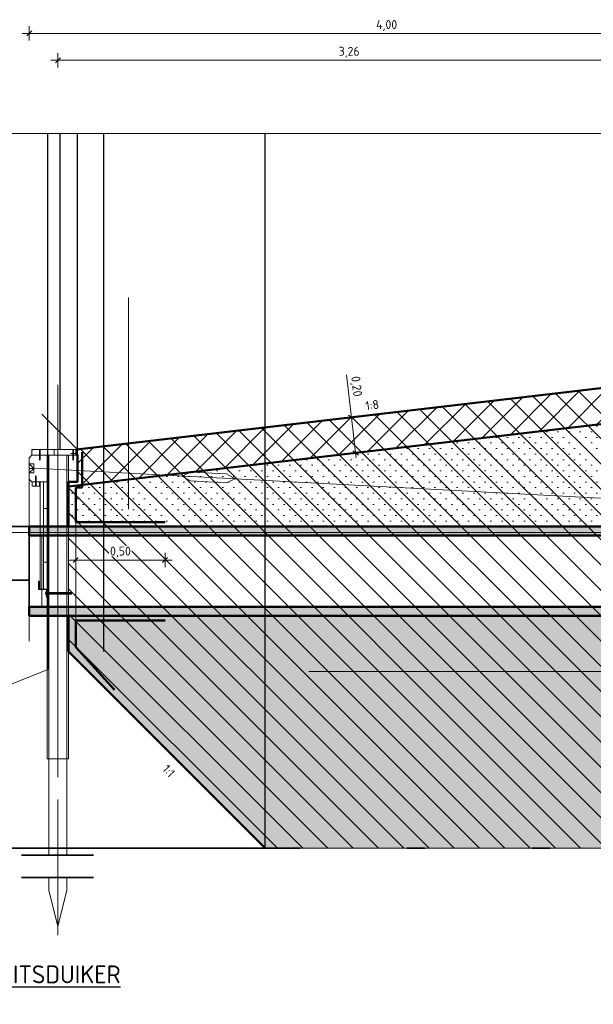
# Model space of a CAD drawing. Header units: metres. Extents: x 240213 to 242719, y 583416 to 583956.
# Tile 3 of 29: x 242692 to 242695.21, y 583451.29 to 583456.8. Entities that reach past the tile are written whole.
import ezdxf

# ---------------------------------------------------------------- set-up
doc = ezdxf.new("R2010")
doc.units = ezdxf.units.M
for name, pattern in [('ACAD_ISO05W100', [33, 24, -3, 0, -3, 0, -3]), ('AL-NAP_LIJN', [15.25, 12, -1.5, 0.25, -1.5]), ('DASHDOT', [9, 5, -2, 0, -2]), ('DASHED', [19.049999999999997, 12.7, -6.35]), ('XX-AFBREEK', [7, 4, -1, 1, -1]), ('XX-HART', [13, 4, -2, 1, -2, 4])]:
    doc.linetypes.add(name, pattern=pattern)
for name, color, linetype, lineweight, true_color in [('DWP-Zandhoogte', 30, 'ACAD_ISO05W100', 35, 0xff7f00), ('N-WE-BC-BETON_PREFAB-AD', 7, 'Continuous', 18, 0xc0c0c0), ('N-XX-XX-DETAIL2-GD', 9, 'Continuous', 18, 0x808080), ('V-WE-OG-TOPOGRAFIE-G', 9, 'DASHED', 18, 0x808080)]:
    doc.layers.add(name, color=color, linetype=linetype, lineweight=lineweight, true_color=true_color)
for name, color, linetype, lineweight in [('N-WE-GR-MAAIVELD-GD', 90, 'Continuous', 50), ('N-WE-GW-GROND_AANVULLEN-AD', 1, 'Continuous', 9), ('N-WE-GW-GROND_ONTGRAVEN-AD', 252, 'Continuous', 9), ('N-WE-GW-GROND_ZAND_CUNETZAND-AD', 50, 'Continuous', 9), ('N-WE-VH-VERHARDING_FUNDERING_ZAND-GD', 2, 'Continuous', 50), ('N-WE-WH-WATERLIJN-G', 150, 'Continuous', 35), ('N-XX-XX-DETAIL1-GD', 1, 'Continuous', 18), ('N-XX-XX-DETAIL3-GD', 2, 'Continuous', 35), ('N-XX-XX-DETAIL4-GD', 4, 'Continuous', 50), ('X-XX-AL-AANPIJLING-T25', 7, 'Continuous', 25), ('X-XX-AL-AFBREEKLIJN-G', 7, 'XX-AFBREEK', 18), ('X-XX-AL-HARTLIJN-G', 7, 'XX-HART', 9), ('X-XX-AL-HARTLIJN-GD', 7, 'XX-HART', 9), ('X-XX-AL-NAP-G', 7, 'AL-NAP_LIJN', 18), ('X-XX-AL-T25', 7, 'Continuous', 25), ('X-XX-AL-TITEL-SD', 4, 'Continuous', 25)]:
    doc.layers.add(name, color=color, linetype=linetype, lineweight=lineweight)
doc.layers.add('X-XX-AL-HOOGTELABEL_HULP-G', color=241, linetype='Continuous', lineweight=25, plot=False)
doc.layers.add('X-XX-AL-HULPLAAG-G', color=6, linetype='Continuous', lineweight=18, plot=False)
doc.styles.add('NLCS', font='isocpeur.ttf')
doc.styles.add('NLCS-ISO-ANNOTATIVE-T25', font='NLCS-ISO.ttf', dxfattribs={"height": 2.5})
doc.dimstyles.new('NLCS-ANNOTATIVE-T25-SCHRAP', dxfattribs={"dimtxt": 2.5, "dimasz": 1.4, "dimexe": 2, "dimexo": 2, "dimgap": 0.7, "dimtad": 1, "dimzin": 0, "dimtxsty": 'NLCS-ISO-ANNOTATIVE-T25', "dimblk": 'OBLIQUE', "dimcen": 0, "dimdle": 2, "dimclrd": 256, "dimclre": 256, "dimclrt": 256, "dimadec": 1, "dimazin": 0, "dimtfac": 1, "dimtofl": 0, "dimtmove": 1, "dimatfit": 0, "dimldrblk": 'OBLIQUE', "dimfxl": 2, "dimfxlon": 1, "dimtfill": 1, "dimtfillclr": 256, "dimtolj": 1, "dimtzin": 0, "dimlwd": 18, "dimlwe": 18, "dimarcsym": 0})
pattern_1 = [(0, (243600.4136615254, 583872.1520455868), (0.03125, 0.03125), [0, -0.0625])]

# ---------------------------------------------------------------- blocks, each defined once
blk = doc.blocks.new('_Oblique')
at = {"color": 0, "linetype": 'ByBlock', "lineweight": -2}
blk.add_line((-0.5, -0.5), (0.5, 0.5), dxfattribs=at)
blk = doc.blocks.new('*D167')
at = {"layer": 'Defpoints', "color": 0, "transparency": 16777216}
for p in [(242696.0494273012, 583456.7248647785), (242696.0494273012, 583454.815762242), (242692.0494273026, 583453.9657622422)]:
    blk.add_point(p, dxfattribs=at)
at = {"layer": 'X-XX-AL-AANPIJLING-T25', "lineweight": 18, "transparency": 16777216}
for p, q in [((242692.0494273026, 583456.6848647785), (242692.0494273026, 583456.7648647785)), ((242696.0494273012, 583456.6848647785), (242696.0494273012, 583456.7648647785)), ((242692.0094273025, 583456.7248647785), (242696.0894273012, 583456.7248647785))]:
    blk.add_line(p, q, dxfattribs=at)
at = {"layer": 'X-XX-AL-AANPIJLING-T25', "lineweight": 18, "transparency": 16777216, "xscale": 0.028, "yscale": 0.028, "zscale": 0.028, "rotation": 180}
blk.add_blockref('_Oblique', (242692.0494273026, 583456.7248647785), dxfattribs=at)
at = {"layer": 'X-XX-AL-AANPIJLING-T25', "lineweight": 18, "transparency": 16777216, "xscale": 0.028, "yscale": 0.028, "zscale": 0.028}
blk.add_blockref('_Oblique', (242696.0494273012, 583456.7248647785), dxfattribs=at)
at = {"layer": 'X-XX-AL-AANPIJLING-T25', "transparency": 16777216, "insert": (242694.0494273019, 583456.7688647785), "char_height": 0.05, "attachment_point": 5, "style": 'NLCS-ISO-ANNOTATIVE-T25', "bg_fill": 3, "box_fill_scale": 1.1, "bg_fill_color": 256, "bg_fill_true_color": 13158600, "bg_fill_transparency": 0}
blk.add_mtext('\\A1;4,00', dxfattribs=at)
blk = doc.blocks.new('*D168')
at = {"layer": 'Defpoints', "color": 0, "transparency": 16777216}
for p in [(242692.3095003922, 583453.9937191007), (242692.8094829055, 583453.9907622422), (242692.3095003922, 583453.7782789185)]:
    blk.add_point(p, dxfattribs=at)
at = {"layer": 'X-XX-AL-AANPIJLING-T25', "lineweight": 18, "transparency": 16777216}
for p, q in [((242692.3095003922, 583453.8182789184), (242692.3095003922, 583453.7382789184)), ((242692.8094829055, 583453.8182789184), (242692.8094829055, 583453.7382789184)), ((242692.8494829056, 583453.7782789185), (242692.2695003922, 583453.7782789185))]:
    blk.add_line(p, q, dxfattribs=at)
at = {"layer": 'X-XX-AL-AANPIJLING-T25', "lineweight": 18, "transparency": 16777216, "xscale": 0.028, "yscale": 0.028, "zscale": 0.028, "rotation": 180}
blk.add_blockref('_Oblique', (242692.3095003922, 583453.7782789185), dxfattribs=at)
at = {"layer": 'X-XX-AL-AANPIJLING-T25', "lineweight": 18, "transparency": 16777216, "xscale": 0.028, "yscale": 0.028, "zscale": 0.028}
blk.add_blockref('_Oblique', (242692.8094829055, 583453.7782789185), dxfattribs=at)
at = {"layer": 'X-XX-AL-AANPIJLING-T25', "transparency": 16777216, "insert": (242692.5594916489, 583453.8222789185), "char_height": 0.05, "attachment_point": 5, "style": 'NLCS-ISO-ANNOTATIVE-T25', "bg_fill": 3, "box_fill_scale": 1.1, "bg_fill_color": 256, "bg_fill_true_color": 13158600, "bg_fill_transparency": 0}
blk.add_mtext('\\A1;0,50', dxfattribs=at)
blk = doc.blocks.new('*D177')
at = {"layer": 'Defpoints', "color": 0, "transparency": 16777216}
for p in [(242693.8521995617, 583454.5761032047), (242693.8754947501, 583454.3774645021), (242693.8754947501, 583454.3774645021)]:
    blk.add_point(p, dxfattribs=at)
at = {"layer": 'X-XX-AL-AANPIJLING-T25', "lineweight": 18, "transparency": 16777216}
for p, q in [((242693.8242701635, 583454.8142579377), (242693.8521995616, 583454.5761032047)), ((242693.8521995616, 583454.5761032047), (242693.8124718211, 583454.571444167)), ((242693.8521995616, 583454.5761032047), (242693.8489382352, 583454.6039126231)), ((242693.8521995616, 583454.5761032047), (242693.8754947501, 583454.3774645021)), ((242693.8754947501, 583454.3774645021), (242693.9152224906, 583454.3821235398)), ((242693.8754947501, 583454.3774645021), (242693.8787560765, 583454.3496550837))]:
    blk.add_line(p, q, dxfattribs=at)
at = {"layer": 'X-XX-AL-AANPIJLING-T25', "lineweight": 18, "transparency": 16777216, "xscale": 0.028, "yscale": 0.028, "zscale": 0.028}
for p, rotation in [((242693.8521995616, 583454.5761032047), 276.6887624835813), ((242693.8754947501, 583454.3774645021), 96.68876248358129)]:
    blk.add_blockref('_Oblique', p, dxfattribs=dict(at, rotation=rotation))
at = {"layer": 'X-XX-AL-AANPIJLING-T25', "transparency": 16777216, "insert": (242693.876153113, 583454.7496110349), "char_height": 0.05, "attachment_point": 5, "rotation": 276.6887624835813, "style": 'NLCS-ISO-ANNOTATIVE-T25', "bg_fill": 3, "box_fill_scale": 1.1, "bg_fill_color": 256, "bg_fill_true_color": 13158600, "bg_fill_transparency": 0}
blk.add_mtext('\\A1;0,20', dxfattribs=at)
blk = doc.blocks.new('*D179')
at = {"layer": 'Defpoints', "color": 0, "transparency": 16777216}
for p in [(242692.2094273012, 583456.5750647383), (242695.4694273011, 583454.7657622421), (242692.2094273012, 583454.3957622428)]:
    blk.add_point(p, dxfattribs=at)
at = {"layer": 'X-XX-AL-AANPIJLING-T25', "lineweight": 18, "transparency": 16777216}
for p, q in [((242692.2094273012, 583456.5350647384), (242692.2094273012, 583456.6150647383)), ((242695.4694273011, 583456.5350647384), (242695.4694273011, 583456.6150647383)), ((242695.5094273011, 583456.5750647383), (242692.1694273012, 583456.5750647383))]:
    blk.add_line(p, q, dxfattribs=at)
at = {"layer": 'X-XX-AL-AANPIJLING-T25', "lineweight": 18, "transparency": 16777216, "xscale": 0.028, "yscale": 0.028, "zscale": 0.028, "rotation": 180}
blk.add_blockref('_Oblique', (242692.2094273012, 583456.5750647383), dxfattribs=at)
at = {"layer": 'X-XX-AL-AANPIJLING-T25', "lineweight": 18, "transparency": 16777216, "xscale": 0.028, "yscale": 0.028, "zscale": 0.028}
blk.add_blockref('_Oblique', (242695.4694273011, 583456.5750647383), dxfattribs=at)
at = {"layer": 'X-XX-AL-AANPIJLING-T25', "transparency": 16777216, "insert": (242693.8394273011, 583456.6190647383), "char_height": 0.05, "attachment_point": 5, "style": 'NLCS-ISO-ANNOTATIVE-T25', "bg_fill": 3, "box_fill_scale": 1.1, "bg_fill_color": 256, "bg_fill_true_color": 13158600, "bg_fill_transparency": 0}
blk.add_mtext('\\A1;3,26', dxfattribs=at)

msp = doc.modelspace()

# ---------------------------------------------------------------- hatches: boundary and pattern name
at = {"layer": 'N-WE-BC-BETON_PREFAB-AD'}
for points in [[(242692.0494273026, 583453.9657622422), (242692.0494273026, 583453.9157622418), (242696.0494273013, 583453.915762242), (242696.0494273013, 583453.9657622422)], [(242692.0494273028, 583453.515762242), (242692.0494273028, 583453.465762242), (242692.2494273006, 583453.465762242), (242696.0494273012, 583453.465762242), (242696.0494273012, 583453.5157622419)]]:
    msp.add_hatch(color=256, dxfattribs=at).paths.add_polyline_path(points)
at = {"layer": 'N-WE-GW-GROND_AANVULLEN-AD'}
h = msp.add_hatch(dxfattribs=at)
h.set_pattern_fill('AGW-WERK_AANVULLEN', color=256, scale=0.02, pattern_type=2)
h.set_pattern_definition([(45, (253986.4863328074, 580270.3330782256), (-0.07071067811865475, 0.07071067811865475), [])])
h.paths.add_polyline_path([(242695.9293621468, 583454.9657622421), (242695.9293621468, 583454.734329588), (242695.5190724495, 583454.5702137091), (242692.2694273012, 583454.1891142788), (242692.2694273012, 583454.2157622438), (242692.3194273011, 583454.2157622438), (242692.3194273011, 583454.3963486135), (242695.4694273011, 583454.7657622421)])
at = {"layer": 'N-WE-GW-GROND_ONTGRAVEN-AD'}
h = msp.add_hatch(dxfattribs=at)
h.set_pattern_fill('AGW-WERK_ONTGRAVEN', color=256, scale=0.02, pattern_type=2)
h.set_pattern_definition([(135, (239975.7366707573, 582635.1816783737), (-0.07071067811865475, -0.07071067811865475), [])])
h.paths.add_polyline_path([(242693.3694273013, 583452.165762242), (242697.7294273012, 583452.165762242), (242698.0160883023, 583452.4524232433), (242698.0160883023, 583454.9657622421), (242695.9293621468, 583454.9657622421), (242695.4694273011, 583454.7657622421), (242692.314427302, 583454.3957622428), (242692.3144273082, 583454.3657622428), (242692.3194273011, 583454.3657622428), (242692.3194273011, 583454.2157622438), (242692.2694273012, 583454.2157622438), (242692.2694273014, 583453.2657622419)])
at = {"layer": 'N-WE-GW-GROND_ZAND_CUNETZAND-AD'}
h = msp.add_hatch(dxfattribs=at)
h.set_pattern_fill('AGW-GROND_ZAND_CUNETZAND', color=256, scale=0.05, pattern_type=2)
h.set_pattern_definition(pattern_1)
h.paths.add_polyline_path([(242695.9294273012, 583453.465762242), (242692.2694273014, 583453.4657622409), (242692.2694273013, 583453.265762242), (242693.3694273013, 583452.165762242), (242697.7294273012, 583452.165762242), (242698.0160883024, 583452.4524232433), (242698.0160883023, 583454.9657622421), (242697.1694273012, 583454.9657622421), (242697.1694273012, 583452.390762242), (242695.9294273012, 583452.390762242)])
h = msp.add_hatch(dxfattribs=at)
h.set_pattern_fill('AGW-GROND_ZAND_CUNETZAND', color=256, scale=0.05, pattern_type=2)
h.set_pattern_definition(pattern_1)
h.paths.add_polyline_path([(242692.2694273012, 583453.9657622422), (242695.9294273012, 583453.9657622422), (242695.9294273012, 583454.7343556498), (242695.5190724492, 583454.5702137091), (242692.2694273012, 583454.1891142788)])

# ---------------------------------------------------------------- linework, layer by layer
at = {"layer": 'DWP-Zandhoogte', "lineweight": 35, "ltscale": 0.2, "flags": 128}
msp.add_lwpolyline([(242688.7638866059, 583452.165762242), (242698.0160883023, 583452.165762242)], dxfattribs=at)
at = {"layer": 'N-WE-GR-MAAIVELD-GD', "flags": 128}
for points in [[(242692.3144273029, 583454.395762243), (242695.4694273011, 583454.7657622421)], [(242692.2694273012, 583454.1891142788), (242695.5190724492, 583454.5702137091)]]:
    msp.add_lwpolyline(points, dxfattribs=at)
at = {"layer": 'N-WE-VH-VERHARDING_FUNDERING_ZAND-GD', "flags": 128}
for points in [[(242692.2694273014, 583453.2657622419), (242692.2694273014, 583453.465762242)], [(242692.2694273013, 583453.265762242), (242693.3694273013, 583452.165762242)]]:
    msp.add_lwpolyline(points, dxfattribs=at)
at = {"layer": 'N-WE-WH-WATERLIJN-G', "ltscale": 2}
for points in [[(242688.7638866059, 583453.9657622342), (242692.0494273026, 583453.9657622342)], [(242688.7638866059, 583453.6657622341), (242692.0494273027, 583453.6657622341)]]:
    msp.add_lwpolyline(points, dxfattribs=at)
at = {"layer": 'N-XX-XX-DETAIL1-GD', "linetype": 'DASHED', "ltscale": 0.25, "flags": 128}
for points in [[(242692.1294273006, 583453.9657622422), (242692.1294273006, 583453.9157622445), (242692.1494272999, 583453.9157622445), (242692.1494272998, 583453.9657622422)], [(242692.1494273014, 583453.465762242), (242692.1494272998, 583453.9657622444)], [(242692.1594273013, 583453.465762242), (242692.1594273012, 583453.9657622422)], [(242692.2594273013, 583453.465762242), (242692.2594273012, 583453.9657622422)], [(242692.2694273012, 583453.9657622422), (242692.2694273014, 583453.465762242)], [(242692.1464273, 583453.6117622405), (242692.1464273, 583453.5717622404)], [(242692.1464272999, 583453.6030122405), (242692.1464272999, 583453.5805122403)], [(242692.1464273, 583453.5957622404), (242692.2864273, 583453.5957622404)], [(242692.1464273, 583453.5917622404), (242692.2864273, 583453.5917622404)], [(242692.1464273, 583453.5877622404), (242692.2864273, 583453.5877622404)], [(242692.2864273, 583453.5957622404), (242692.2864273, 583453.5877622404)]]:
    msp.add_lwpolyline(points, dxfattribs=at)
at = {"layer": 'N-XX-XX-DETAIL1-GD', "linetype": 'DASHED', "ltscale": 0.1, "flags": 128}
msp.add_lwpolyline([(242692.1194273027, 583453.9157622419), (242692.1194273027, 583453.5157622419)], dxfattribs=at)
at = {"layer": 'N-XX-XX-DETAIL1-GD', "linetype": 'DASHED', "ltscale": 0.25, "flags": 128}
for points in [[(242692.1294273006, 583453.9157622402), (242692.1294273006, 583453.7657622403), (242692.1494272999, 583453.7657622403), (242692.1494272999, 583453.9157622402)], [(242692.1294273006, 583453.7657622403), (242692.1294273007, 583453.6157622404), (242692.1494273, 583453.6157622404), (242692.1494272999, 583453.7657622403)], [(242692.1044273, 583453.6607622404), (242692.1014273, 583453.6607622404), (242692.1014273, 583453.6127622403), (242692.1464273, 583453.6127622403), (242692.1464273, 583453.5707622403), (242692.1494273, 583453.5707622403), (242692.1494273, 583453.6157622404), (242692.1044273, 583453.6157622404)]]:
    msp.add_lwpolyline(points, close=True, dxfattribs=at)
at = {"layer": 'N-XX-XX-DETAIL1-GD', "linetype": 'DASHED', "ltscale": 0.25}
msp.add_arc((242692.1546341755, 583453.5917622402), 0.0139253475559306, 126.1107525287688, 233.8892466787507, dxfattribs=at)
at = {"layer": 'N-XX-XX-DETAIL2-GD'}
for q in [(242692.0494273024, 583454.3157622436), (242692.0494273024, 583454.2657268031)]:
    msp.add_line((242692.0744273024, 583454.2907622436), q, dxfattribs=at)
at = {"layer": 'N-XX-XX-DETAIL2-GD', "flags": 128}
for points in [[(242692.0694273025, 583454.3957622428), (242692.3144273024, 583454.3957622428), (242692.3144273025, 583454.3657622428), (242692.0644273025, 583454.3657622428), (242692.0644273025, 583454.3907622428)], [(242692.0644273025, 583454.2157622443), (242692.0494273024, 583454.2307622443), (242692.0494273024, 583454.3507622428), (242692.0644273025, 583454.3657622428), (242692.1494273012, 583454.3657622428), (242692.1494273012, 583454.2157622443)], [(242692.1055372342, 583454.2157622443), (242692.0655372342, 583454.2157622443), (242692.0655372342, 583454.1907622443), (242692.1055372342, 583454.1907622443)]]:
    msp.add_lwpolyline(points, close=True, dxfattribs=at)
for points in [[(242692.0694273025, 583454.3957622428), (242692.0644273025, 583454.3957622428), (242692.0644273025, 583454.3907622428)], [(242692.0694273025, 583454.3957622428), (242692.0644273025, 583454.3907622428)], [(242692.1101913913, 583454.3946642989), (242692.1125673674, 583454.3957622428), (242692.1043993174, 583454.3957622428), (242692.1061913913, 583454.3946642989)], [(242692.1061913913, 583454.3946642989), (242692.1061913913, 583454.3387586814)], [(242692.1101913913, 583454.3946642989), (242692.1101913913, 583454.3387586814)], [(242692.1894273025, 583454.3657622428), (242692.1894273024, 583454.3957622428)], [(242692.29613535, 583454.3946642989), (242692.2985113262, 583454.3957622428), (242692.2903432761, 583454.3957622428), (242692.29213535, 583454.3946642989)], [(242692.29213535, 583454.3946642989), (242692.29213535, 583454.3387586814)], [(242692.29613535, 583454.3946642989), (242692.29613535, 583454.3387586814)], [(242692.1494272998, 583453.9657622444), (242692.1494273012, 583454.3657622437), (242692.2694273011, 583454.3657622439), (242692.2694273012, 583453.9657622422)], [(242692.1594273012, 583453.9657622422), (242692.1594273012, 583454.3657622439)], [(242692.1624149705, 583454.3657622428), (242692.2624149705, 583454.3657622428)], [(242692.2594273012, 583453.9657622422), (242692.2594273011, 583454.3657622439)], [(242692.2694273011, 583454.3657622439), (242692.3194273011, 583454.3657622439), (242692.3194273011, 583454.2157622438), (242692.2694273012, 583454.2157622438)], [(242692.2809406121, 583454.3738963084), (242692.305940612, 583454.3738963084)], [(242692.0744273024, 583454.3157622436), (242692.0494273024, 583454.3157622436)], [(242692.0494273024, 583454.2907622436), (242692.0744273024, 583454.2907622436)], [(242692.0744273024, 583454.3157622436), (242692.0744273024, 583454.2657622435)], [(242692.1101913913, 583454.3387586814), (242692.1081913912, 583454.3346642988), (242692.1061913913, 583454.3387586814)], [(242692.29213535, 583454.3387586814), (242692.29413535, 583454.3346642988), (242692.29613535, 583454.3387586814)], [(242692.0744273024, 583454.2657622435), (242692.0494273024, 583454.2657622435)], [(242692.0838291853, 583454.2477658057), (242692.0858291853, 583454.2518601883), (242692.0878291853, 583454.2477658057)], [(242692.0838291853, 583454.1918601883), (242692.0838291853, 583454.2477658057)], [(242692.0878291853, 583454.1918601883), (242692.0878291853, 583454.2477658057)], [(242692.0838291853, 583454.1918601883), (242692.0814532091, 583454.1907622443), (242692.0896212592, 583454.1907622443), (242692.0878291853, 583454.1918601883)], [(242692.1294273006, 583453.9657622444), (242692.1294273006, 583454.2157622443), (242692.1094273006, 583454.2157622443), (242692.1094273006, 583453.9657622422)], [(242692.1494272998, 583454.140762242), (242692.1494272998, 583454.2157622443), (242692.1294273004, 583454.2157622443), (242692.1294273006, 583453.9657622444)], [(242692.1494272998, 583453.9657622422), (242692.1494272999, 583454.0657622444), (242692.1294273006, 583454.0657622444), (242692.1294273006, 583453.9657622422)], [(242692.1294273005, 583454.0207622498), (242692.1294273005, 583453.9657622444), (242692.1494272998, 583453.9657622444), (242692.1494272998, 583454.0207622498)], [(242692.1494273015, 583452.6657622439), (242692.1494273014, 583453.465762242)], [(242692.1594273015, 583452.1259358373), (242692.1594273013, 583453.465762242)], [(242692.2594273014, 583452.1259358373), (242692.2594273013, 583453.465762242)], [(242692.2694273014, 583453.465762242), (242692.2694273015, 583452.6657622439)], [(242689.6524149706, 583452.165762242), (242692.152414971, 583453.165762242)], [(242692.1594273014, 583452.6657622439), (242692.1494273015, 583452.6657622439)], [(242692.2594273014, 583452.6657622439), (242692.1594273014, 583452.6657622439)], [(242692.2694273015, 583452.6657622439), (242692.2594273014, 583452.6657622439)], [(242692.2594273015, 583452.0009358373), (242692.2594273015, 583451.9296359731), (242692.2094273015, 583451.7296359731), (242692.1594273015, 583451.9296359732), (242692.1594273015, 583452.0009358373)]]:
    msp.add_lwpolyline(points, dxfattribs=at)
at = {"layer": 'N-XX-XX-DETAIL3-GD', "flags": 128}
msp.add_lwpolyline([(242692.0494273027, 583453.9157622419), (242692.0494273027, 583453.5157622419)], dxfattribs=at)
at = {"layer": 'N-XX-XX-DETAIL4-GD', "flags": 128}
for points in [[(242692.0494273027, 583453.9157622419), (242692.0494273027, 583453.965762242)], [(242692.0494273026, 583453.9657622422), (242696.0494273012, 583453.9657622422)], [(242692.0494273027, 583453.915762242), (242696.0494273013, 583453.915762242)], [(242692.0494273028, 583453.5157622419), (242692.0494273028, 583453.4657622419)], [(242692.0494273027, 583453.515762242), (242696.0494273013, 583453.515762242)], [(242692.0494273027, 583453.465762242), (242696.0494273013, 583453.465762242)]]:
    msp.add_lwpolyline(points, dxfattribs=at)
at = {"layer": 'N-XX-XX-DETAIL4-GD', "linetype": 'DASHDOT', "flags": 128}
msp.add_lwpolyline([(242692.8094273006, 583453.4407622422), (242692.3094273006, 583453.440762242), (242692.3094273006, 583453.290762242), (242692.5259290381, 583453.0523845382)], dxfattribs=at)
at = {"layer": 'V-WE-OG-TOPOGRAFIE-G', "ltscale": 0.25, "flags": 128}
for points in [[(242692.0750556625, 583454.2913914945), (242697.0682033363, 583454.0297117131)], [(242692.9027517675, 583454.2480137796), (242692.9539916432, 583454.2703627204)], [(242692.9027517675, 583454.2480137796), (242692.9513748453, 583454.2204312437)], [(242692.9539916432, 583454.2703627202), (242693.1537175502, 583454.2598955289)], [(242693.202340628, 583454.2323129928), (242693.1511007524, 583454.2099640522)], [(242693.202340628, 583454.2323129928), (242693.1537175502, 583454.2598955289)], [(242692.9513748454, 583454.2204312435), (242693.1511007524, 583454.2099640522)]]:
    msp.add_lwpolyline(points, dxfattribs=at)
at = {"layer": 'X-XX-AL-AFBREEKLIJN-G', "color": 6, "linetype": 'DASHDOT', "lineweight": 35}
for points in [[(242692.409549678, 583452.1259358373), (242692.0048918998, 583452.1259358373)], [(242692.409549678, 583452.0009358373), (242692.0048918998, 583452.0009358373)]]:
    msp.add_lwpolyline(points, dxfattribs=at)
at = {"layer": 'X-XX-AL-HARTLIJN-G', "flags": 128}
msp.add_lwpolyline([(242692.2094273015, 583451.6782655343), (242692.2094273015, 583452.4381458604)], dxfattribs=at)
at = {"layer": 'X-XX-AL-HARTLIJN-GD', "flags": 128}
msp.add_lwpolyline([(242692.2094273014, 583452.5631458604), (242692.2094273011, 583454.7594497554)], dxfattribs=at)
at = {"layer": 'X-XX-AL-HOOGTELABEL_HULP-G', "color": 241, "flags": 128}
for points in [[(242692.152414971, 583453.165762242), (242692.152414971, 583456.165762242)], [(242692.2224149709, 583454.3957622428), (242692.2224149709, 583456.165762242)]]:
    msp.add_lwpolyline(points, dxfattribs=at)
at = {"layer": 'X-XX-AL-HULPLAAG-G', "flags": 128}
for points in [[(242692.6039887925, 583455.246573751), (242692.6039887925, 583454.0620008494)], [(242692.2094273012, 583454.3657622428), (242692.2094273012, 583454.5602027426)], [(242692.3194273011, 583454.2157622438), (242692.3194273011, 583454.4518887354)], [(242696.9584796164, 583453.1543436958), (242693.6132786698, 583453.1543436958)]]:
    msp.add_lwpolyline(points, dxfattribs=at)
at = {"layer": 'X-XX-AL-NAP-G', "linetype": 'AL-NAP_LIJN', "flags": 128}
msp.add_lwpolyline([(242698.0160883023, 583456.165762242), (242688.7638866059, 583456.165762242)], dxfattribs=at)

# ---------------------------------------------------------------- texts
at = {"layer": 'X-XX-AL-TITEL-SD', "insert": (242688.7638866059, 583451.5098316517), "char_height": 0.1, "attachment_point": 1, "style": 'NLCS'}
msp.add_mtext_dynamic_manual_height_columns('{\\fNLCS-ISO|b0|i0|c0|p34;\\LDOORSNEDE A-A: INSTROOMVOORZIENINGEN KWALITEITSDUIKER\\P\\fISOCPEUR|b0|i0|c0|p34;\\H0.5x;\\lschaal: 1:20}', width=5.183765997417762, gutter_width=5, heights=[0], dxfattribs=at)

# ---------------------------------------------------------------- next in the draw order: texts
at = {"layer": 'X-XX-AL-T25', "insert": (242693.9275419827, 583454.6638923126), "char_height": 0.05, "attachment_point": 1, "rotation": 8.707453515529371, "style": 'NLCS-ISO-ANNOTATIVE-T25', "bg_fill": 3, "box_fill_scale": 1.125, "bg_fill_color": 256, "bg_fill_transparency": 0}
msp.add_mtext_dynamic_manual_height_columns('1:8', width=0.06023047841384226, gutter_width=0.25, heights=[0], dxfattribs=at)

# ---------------------------------------------------------------- next in the draw order: dimensions: what is measured, and where the dimension line sits
at = {"layer": 'X-XX-AL-AANPIJLING-T25'}
dim = msp.add_linear_dim(base=(242696.0494273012, 583456.7248647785), p1=(242692.0494273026, 583453.9657622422), p2=(242696.0494273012, 583454.815762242), dimstyle='NLCS-ANNOTATIVE-T25-SCHRAP', override={"dimrnd": 0.05}, dxfattribs=at)
dim.commit()
dim.dimension.update_dxf_attribs({"geometry": '*D167', "text_midpoint": (242694.0494273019, 583456.7688647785)})

# ---------------------------------------------------------------- next in the draw order: linework, layer by layer
at = {"layer": 'N-WE-GR-MAAIVELD-GD', "flags": 128}
msp.add_lwpolyline([(242692.2694273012, 583454.1891142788), (242692.2694273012, 583454.2157622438), (242692.3194273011, 583454.2157622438), (242692.3194273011, 583454.3657622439), (242692.3144273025, 583454.3657622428), (242692.3144273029, 583454.395762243)], dxfattribs=at)
at = {"layer": 'N-XX-XX-DETAIL1-GD', "linetype": 'DASHED', "ltscale": 0.25, "flags": 128}
for points in [[(242692.1094273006, 583453.9657622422), (242692.1094273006, 583453.6157622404)], [(242692.1294273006, 583453.9657622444), (242692.1294273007, 583453.6157622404)]]:
    msp.add_lwpolyline(points, dxfattribs=at)
at = {"layer": 'N-XX-XX-DETAIL1-GD', "linetype": 'DASHDOT', "flags": 128}
msp.add_lwpolyline([(242692.3094829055, 583453.9907622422), (242692.3094829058, 583453.440762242)], dxfattribs=at)
at = {"layer": 'N-XX-XX-DETAIL4-GD', "linetype": 'DASHDOT', "flags": 128}
for points in [[(242692.3106282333, 583454.1844285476), (242692.3458466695, 583454.1844285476), (242692.3458466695, 583454.3820655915)], [(242692.3106282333, 583454.1844285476), (242692.3094829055, 583453.9907622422), (242692.8094829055, 583453.9907622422)]]:
    msp.add_lwpolyline(points, dxfattribs=at)
at = {"layer": 'X-XX-AL-HOOGTELABEL_HULP-G', "color": 241, "flags": 128}
for points in [[(242692.3194273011, 583454.3957622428), (242692.3194273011, 583456.165762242)], [(242692.4673266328, 583453.265762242), (242692.4673266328, 583456.165762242)], [(242693.3694273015, 583452.1657622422), (242693.3694273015, 583456.165762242)]]:
    msp.add_lwpolyline(points, dxfattribs=at)
at = {"layer": 'X-XX-AL-HULPLAAG-G', "flags": 128}
for points in [[(242692.3194273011, 583454.3957622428), (242692.120307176, 583454.594882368)], [(242692.0494273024, 583454.2307622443), (242692.0494273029, 583453.3242758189)]]:
    msp.add_lwpolyline(points, dxfattribs=at)

# ---------------------------------------------------------------- next in the draw order: dimensions: what is measured, and where the dimension line sits
at = {"layer": 'X-XX-AL-AANPIJLING-T25'}
dim = msp.add_linear_dim(base=(242693.8754947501, 583454.3774645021), p1=(242693.8521995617, 583454.5761032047), p2=(242693.8754947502, 583454.3774645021), angle=276.68876247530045, dimstyle='NLCS-ANNOTATIVE-T25-SCHRAP', dxfattribs=at)
dim.commit()
dim.dimension.update_dxf_attribs({"geometry": '*D177', "text_midpoint": (242693.8559003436, 583454.7472359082), "dimtype": 161})

# ---------------------------------------------------------------- next in the draw order: dimensions: what is measured, and where the dimension line sits
dim = msp.add_linear_dim(base=(242692.3095003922, 583453.7782789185), p1=(242692.8094829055, 583453.9907622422), p2=(242692.3095003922, 583453.9937191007), dimstyle='NLCS-ANNOTATIVE-T25-SCHRAP', dxfattribs=at)
dim.commit()
dim.dimension.update_dxf_attribs({"geometry": '*D168', "text_midpoint": (242692.5594916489, 583453.8222789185)})

# ---------------------------------------------------------------- next in the draw order: linework, layer by layer
at = {"layer": 'N-WE-VH-VERHARDING_FUNDERING_ZAND-GD', "flags": 128}
msp.add_lwpolyline([(242692.2694273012, 583454.1891142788), (242692.2694273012, 583453.9657622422)], dxfattribs=at)
at = {"layer": 'X-XX-AL-HULPLAAG-G', "flags": 128}
for points in [[(242695.9294273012, 583453.465762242), (242692.2694273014, 583453.4657622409), (242692.2694273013, 583453.265762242), (242693.3694273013, 583452.165762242), (242697.7294273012, 583452.165762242), (242698.0160883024, 583452.4524232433), (242698.0160883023, 583454.9657622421), (242697.1694273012, 583454.9657622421), (242697.1694273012, 583452.390762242), (242695.9294273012, 583452.390762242)], [(242692.2694273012, 583453.9657622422), (242695.9294273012, 583453.9657622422), (242695.9294273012, 583454.7343556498), (242695.5190724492, 583454.5702137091), (242692.2694273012, 583454.1891142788)]]:
    msp.add_lwpolyline(points, close=True, dxfattribs=at)
msp.add_lwpolyline([(242697.0494273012, 583453.9316852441), (242691.5387688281, 583453.9316852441)], dxfattribs=at)

# ---------------------------------------------------------------- next in the draw order: texts
at = {"layer": 'X-XX-AL-T25', "insert": (242692.8263268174, 583452.6381293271), "char_height": 0.04999999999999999, "attachment_point": 1, "rotation": 312.8625991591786, "style": 'NLCS-ISO-ANNOTATIVE-T25', "bg_fill": 3, "box_fill_scale": 1.125, "bg_fill_color": 256, "bg_fill_transparency": 0}
msp.add_mtext_dynamic_manual_height_columns('1:1', width=0.06023047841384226, gutter_width=0.25, heights=[0], dxfattribs=at)

# ---------------------------------------------------------------- next in the draw order: linework, layer by layer
at = {"layer": 'X-XX-AL-HULPLAAG-G', "flags": 128}
msp.add_lwpolyline([(242693.3694273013, 583452.165762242), (242697.7294273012, 583452.165762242), (242698.0160883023, 583452.4524232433), (242698.0160883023, 583454.9657622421), (242695.9293621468, 583454.9657622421), (242695.4694273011, 583454.7657622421), (242692.314427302, 583454.3957622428), (242692.3144273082, 583454.3657622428), (242692.3194273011, 583454.3657622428), (242692.3194273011, 583454.2157622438), (242692.2694273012, 583454.2157622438), (242692.2694273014, 583453.2657622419)], close=True, dxfattribs=at)

# ---------------------------------------------------------------- next in the draw order: dimensions: what is measured, and where the dimension line sits
at = {"layer": 'X-XX-AL-AANPIJLING-T25'}
dim = msp.add_linear_dim(base=(242692.2094273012, 583456.5750647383), p1=(242695.4694273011, 583454.7657622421), p2=(242692.2094273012, 583454.3957622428), dimstyle='NLCS-ANNOTATIVE-T25-SCHRAP', dxfattribs=at)
dim.commit()
dim.dimension.update_dxf_attribs({"geometry": '*D179', "text_midpoint": (242693.8394273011, 583456.6190647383)})

doc.saveas('drawing.dxf')
